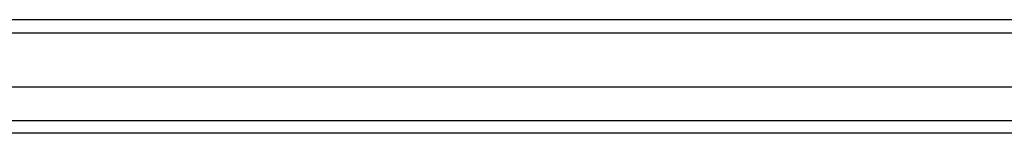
# Model space of a CAD drawing. Header units: inches. Extents: x 11 to 197, y 14 to 125.
# Tile 38 of 82: x 90.428 to 97.928, y 90.272 to 91.139. Entities that reach past the tile are written whole.
import ezdxf

# ---------------------------------------------------------------- set-up
doc = ezdxf.new("R2010")
doc.units = ezdxf.units.IN
doc.header["$MEASUREMENT"] = 0
doc.layers.add('Visible Edges(ANSI)', color=7, linetype='Continuous', lineweight=25)
doc.layers.add('Visible Tangent Edges(ANSI)', color=7, linetype='Continuous', lineweight=25)

msp = doc.modelspace()

# ---------------------------------------------------------------- linework, layer by layer
at = {"layer": 'Visible Edges(ANSI)'}
for p, q in [((112.8289, 91.1386), (83.0269, 91.1386)), ((83.6365, 90.6268), (112.2192, 90.6268)), ((112.0307, 90.2724), (83.825, 90.2724))]:
    msp.add_line(p, q, dxfattribs=at)
at = {"layer": 'Visible Tangent Edges(ANSI)'}
for p, q in [((83.0269, 91.0396), (112.8289, 91.0396)), ((83.695, 90.3714), (112.1607, 90.3714))]:
    msp.add_line(p, q, dxfattribs=at)

doc.saveas('drawing.dxf')
